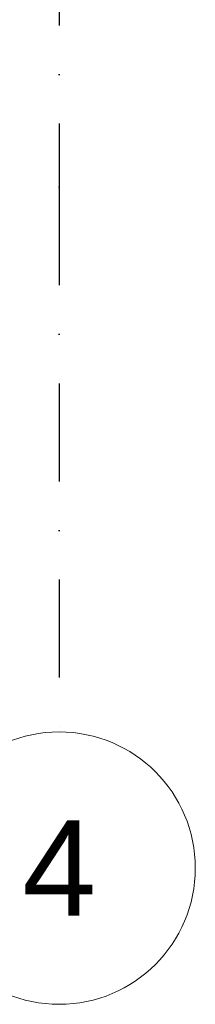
# Model space of a CAD drawing. Header units: millimetres. Extents: x -12989 to 402831, y -50461 to 30884.
# Tile 80 of 175: x 380504 to 380826, y -50461 to -48653. Entities that reach past the tile are written whole.
import ezdxf
from ezdxf.enums import TextEntityAlignment as Align

# ---------------------------------------------------------------- set-up
doc = ezdxf.new("R2010")
doc.units = ezdxf.units.MM
doc.header["$MEASUREMENT"] = 0
doc.linetypes.add('Kropki i Kreski', pattern=[360, 180, -90, 0, -90])
doc.layers.add('Nowe_Warstwa IFC.Import IFC', color=7, linetype='Continuous')
for name, color, linetype, lineweight in [('Nowe_Warstwa IFC.Import IFC_Nr_pióra__1', 7, 'Continuous', 13), ('Nowe_Warstwa IFC.Import IFC_Nr_pióra__25', 7, 'Continuous', 25), ('Nowe_Warstwa IFC.Import IFC_Nr_pióra__7', 7, 'Continuous', 13)]:
    doc.layers.add(name, color=color, linetype=linetype, lineweight=lineweight)
doc.styles.add('STYL_AUTOMATYCZNY_1', font='arial.ttf')

# ---------------------------------------------------------------- blocks, each defined once
blk = doc.blocks.new('Standardowy znacznik osi[7]_1', base_point=(380576.1, -35960.6))
at = {"layer": 'Nowe_Warstwa IFC.Import IFC_Nr_pióra__25', "color": 7, "linetype": 'Kropki i Kreski', "lineweight": 25}
for p, q in [((380576.1, -36960.6), (380576.1, -48960.6)), ((380576.1, -48960.6), (380576.1, -49960.6))]:
    blk.add_line(p, q, dxfattribs=at)
blk.add_point((380576.1, -48960.6), dxfattribs=at)
blk.add_point((380576.1, -48960.6), dxfattribs=at)
at = {"layer": 'Nowe_Warstwa IFC.Import IFC_Nr_pióra__7', "color": 7, "linetype": 'Continuous', "lineweight": 13}
blk.add_circle((380576.1, -50210.6), 250, dxfattribs=at)
at = {"layer": 'Nowe_Warstwa IFC.Import IFC_Nr_pióra__1', "color": 7, "lineweight": 13, "style": 'STYL_AUTOMATYCZNY_1'}
for tag, p in [('AC_MarkerText_1_0', (380576.1, -35623.1)), ('AC_MarkerText_1_1', (380576.1, -50123.1))]:
    blk.add_attdef(tag, text='', height=175, rotation=360, dxfattribs=at).set_placement(p, align=Align.TOP_CENTER)

msp = doc.modelspace()

# ---------------------------------------------------------------- block references
at = {"layer": 'Nowe_Warstwa IFC.Import IFC', "color": 7, "linetype": 'Continuous', "lineweight": 13}
ref = msp.add_blockref('Standardowy znacznik osi[7]_1', (380576.1, -35960.6), dxfattribs=at)
ref.add_attrib('AC_MarkerText_1_1', '4', dxfattribs={"layer": 'Nowe_Warstwa IFC.Import IFC_Nr_pióra__1', "color": 7, "lineweight": 13, "height": 175, "rotation": 360, "style": 'STYL_AUTOMATYCZNY_1'}).set_placement((380576.1, -50123.1), align=Align.TOP_CENTER)

doc.saveas('drawing.dxf')
